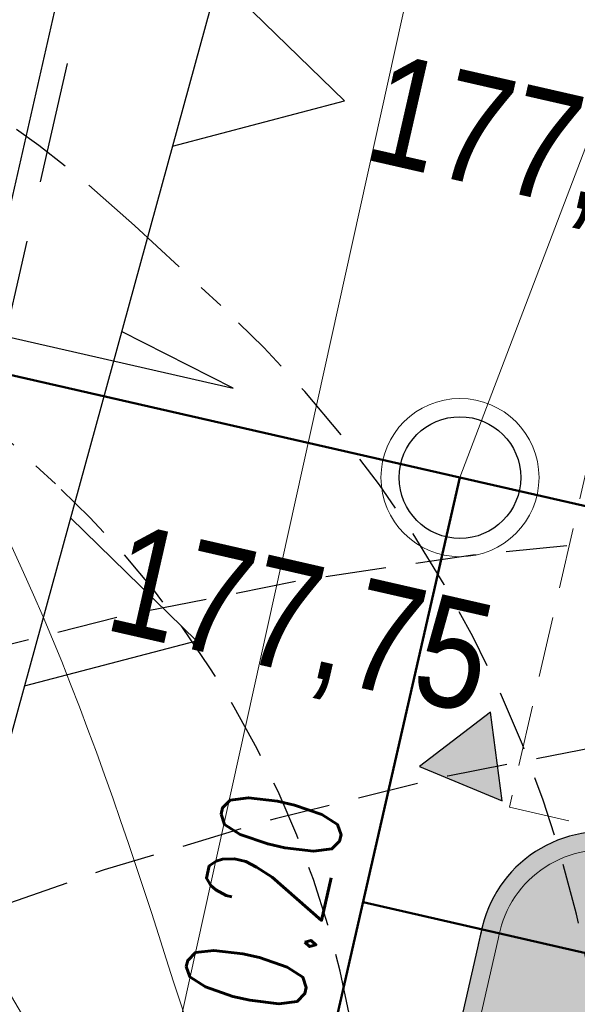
# Model space of a CAD drawing. Header units: metres. Extents: x 964 to 7125, y -212 to 9570.
# Tile 36 of 185: x 1673.92 to 1678.5, y 259.39 to 267.48. Entities that reach past the tile are written whole.
import ezdxf
from ezdxf import colors
from ezdxf.entities.mleader import LeaderData, LeaderLine
from ezdxf.enums import TextEntityAlignment as Align
from ezdxf.math import Vec2, Vec3

# ---------------------------------------------------------------- set-up
doc = ezdxf.new("R2010")
doc.units = ezdxf.units.M
for name, pattern in [('CIĄGłA', [0]), ('DASH', [0.75, 0.5, -0.25]), ('HIDDEN', [0.375, 0.25, -0.125]), ('HIDDENX2', [0.75, 0.5, -0.25])]:
    doc.linetypes.add(name, pattern=pattern)
for name, color, linetype, lineweight in [('_IE', 240, 'Continuous', 9), ('AGP1_HATCH', 7, 'Continuous', 5), ('AGP1_KRAWEZNIKI GRUBOŚCI', 7, 'Continuous', 15), ('AGP1_KRAWEZNIKI NOWE', 7, 'Continuous', 30), ('IS-KD-czysta', 92, 'Continuous', 50), ('IS-KD-czysta-studnie', 94, 'Continuous', 30), ('IS-KD-opis', 96, 'Continuous', 30), ('IS-KD-opis-rzedne', 96, 'Continuous', 30), ('LINIE PRZEKROJOWE', 7, 'Continuous', 9), ('MIEJCA PARKINGOWE', 7, 'Continuous', 9)]:
    doc.layers.add(name, color=color, linetype=linetype, lineweight=lineweight)
for name, color, linetype in [('AGP1_linie_nieprzekraczalne', 7, 'Continuous'), ('T_wiata', 251, 'Continuous'), ('ZP_strefy oddziaływania', 8, 'HIDDEN'), ('zz-odwodnienie', 5, 'Continuous')]:
    doc.layers.add(name, color=color, linetype=linetype)
doc.layers.add('IS-viewport', color=254, linetype='Continuous', lineweight=0, plot=False)
doc.styles.add('IS-0.6', font='simplex.shx', dxfattribs={"width": 0.6})
doc.styles.get("Standard").update_dxf_attribs({"font": 'arial.ttf'})

# ---------------------------------------------------------------- blocks, each defined once
blk = doc.blocks.new('PRZEKRÓJ TERENU OPIS PZT')
at = {"color": 251, "true_color": 0x636466}
blk.add_lwpolyline([(2712.743128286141, -19.58217211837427), (2800.1883275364, -19.29837133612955)], dxfattribs=at)
blk = doc.blocks.new('d_rzędna')
at = {"layer": 'zz-odwodnienie'}
blk.add_hatch(color=0, dxfattribs=at).paths.add_polyline_path([(0, 0), (0.3686594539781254, 0.6385369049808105), (-0.3686594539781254, 0.6385369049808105)])
at = {"layer": 'zz-odwodnienie', "color": 0}
for p, q in [((-0.3686594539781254, 0.6385369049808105), (0, 0)), ((0.3686594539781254, 0.6385369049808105), (-0.3686594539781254, 0.6385369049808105)), ((-0.3686594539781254, 0.6385369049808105), (0, 0)), ((0.3686594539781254, 0.6385369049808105), (-0.3686594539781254, 0.6385369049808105)), ((0, 0), (0.3686594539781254, 0.6385369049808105)), ((0, 0), (0.3686594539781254, 0.6385369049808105))]:
    blk.add_line(p, q, dxfattribs=at)
blk = doc.blocks.new('*U115')
at = {"color": 0, "linetype": 'Continuous', "lineweight": -2}
blk.add_lwpolyline([(-0.9081728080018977, 0.514997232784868), (1.041684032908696, 0.06995981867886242), (0.1223852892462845, 0.5362106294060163)], dxfattribs=at)
at = {"layer": 'IS-viewport'}
blk.add_line((-0.9749284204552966, 0.2225187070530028), (0.9749284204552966, -0.2225187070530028), dxfattribs=at)
at = {"color": 0, "linetype": 'Continuous', "lineweight": -2, "style": 'IS-0.6', "width": 0.6}
blk.add_attdef('OPIS-L', text='', height=0.9999999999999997, rotation=347.1429879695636, dxfattribs=at).set_placement((-1.395637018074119, 0.6262565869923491), align=Align.RIGHT)
blk.add_attdef('OPIS-P', (1.529148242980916, -0.04129953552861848), '', height=0.9999999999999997, rotation=347.1429879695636, dxfattribs=at)
blk.add_attdef('OPIS-POD', text='', height=0.9999999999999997, rotation=347.1429879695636, dxfattribs=at).set_placement((-0.06675561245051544, -0.2924785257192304), align=Align.TOP_CENTER)
blk = doc.blocks.new('*U131')
at = {"color": 0, "linetype": 'Continuous', "lineweight": -2}
blk.add_lwpolyline([(-0.06995979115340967, 1.041684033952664), (-0.5149972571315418, -0.9081727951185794), (-0.5362106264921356, 0.1223853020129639)], dxfattribs=at)
at = {"layer": 'IS-viewport'}
blk.add_line((-0.2225187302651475, -0.9749284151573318), (0.2225187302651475, 0.9749284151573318), dxfattribs=at)
at = {"color": 0, "linetype": 'Continuous', "lineweight": -2, "style": 'IS-0.6', "width": 0.6}
blk.add_attdef('OPIS-P', (0.04129957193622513, 1.529148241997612), '', height=0.9999999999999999, rotation=77.14298660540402, dxfattribs=at)
blk.add_attdef('OPIS-POD', text='', height=0.9999999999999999, rotation=77.14298660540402, dxfattribs=at).set_placement((0.2924785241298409, -0.06675561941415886), align=Align.TOP_CENTER)
blk.add_attdef('OPIS-L', text='', height=0.9999999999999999, rotation=77.14298660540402, dxfattribs=at).set_placement((-0.6262566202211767, -1.395637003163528), align=Align.RIGHT)
blk = doc.blocks.new('IS-opis-studni-P-0.6')
at = {"color": 0, "linetype": 'Continuous', "lineweight": 15, "transparency": 16777216}
blk.add_line((0, 0), (3.5, 0), dxfattribs=at)
at = {"color": 0, "linetype": 'Continuous', "lineweight": -2, "transparency": 16777216, "style": 'IS-0.6', "width": 0.6}
for p in [(1.75, 0.25), (1.75, -1.25), (1.75, -2.5)]:
    blk.add_attdef('000,00', text='', height=1, dxfattribs=at).set_placement(p, align=Align.CENTER)
blk.add_attdef('S0', text='', height=1.25, dxfattribs=at).set_placement((3.75, 0), align=Align.MIDDLE_LEFT)
blk = doc.blocks.new('_None', base_point=(2.5, 0))

msp = doc.modelspace()

# ---------------------------------------------------------------- leaders
at = {"layer": 'IS-KD-opis-rzedne', "color": 8}
ml = msp.add_multileader_block('Standard', dxfattribs=at)
ml.set_content('IS-opis-studni-P-0.6', color=8)
ml.set_attribute('S0', 'D13', width=0)
ml.set_attribute('000,00', '177,70', width=0)
ml.set_attribute('000,00', '176,40', width=0)
ml.set_attribute('000,00', '', width=0)
ml.set_leader_properties(linetype='Continuous', lineweight=9)
ml.set_arrow_properties(name='NONE')
ml.build(insert=Vec2(0, 0))
ml.multileader.update_dxf_attribs({"has_dogleg": 0, "text_left_attachment_type": 6, "text_right_attachment_type": 6, "dogleg_length": 0, "arrow_head_size": 5, "block_connection_type": 1})
ctx = ml.context
ctx.base_point, ctx.char_height, ctx.arrow_head_size, ctx.landing_gap_size, ctx.plane_origin = Vec3(1683.472070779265, 279.3100434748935), 20, 5, 5, Vec3(1683.760820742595, 260.6077173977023)
ctx.left_attachment, ctx.right_attachment, ctx.text_align_type, ctx.attachment_type = 6, 6, 2, 1
notes = []
notes.append((ctx, [(1, (1, 1, 0), (1683.472070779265, 279.3100434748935), (1, 0), 0, [(0, [(1677.539129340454, 263.7144860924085)], 0, [])])]))
ctx.block.insert = Vec3(1683.472070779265, 279.3100434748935)
for ctx, leaders in notes:
    for number, flags, end, landing, length, lines in leaders:
        leader = LeaderData()
        leader.index, (leader.has_last_leader_line, leader.has_dogleg_vector, leader.attachment_direction) = number, flags
        leader.last_leader_point, leader.dogleg_vector, leader.dogleg_length = Vec3(end), Vec3(landing), length
        for number, points, colour, breaks in lines:
            line = LeaderLine()
            line.index, line.vertices, line.color, line.breaks = number, Vec3.list(points), colors.encode_raw_color(colour), breaks
            leader.lines.append(line)
        ctx.leaders.append(leader)

# ---------------------------------------------------------------- next in the draw order: block references
at = {"layer": 'LINIE PRZEKROJOWE', "color": 8, "linetype": 'CIĄGłA', "lineweight": 5, "rotation": 77.33843703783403}
msp.add_blockref('PRZEKRÓJ TERENU OPIS PZT', (1049.121817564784, -2439.27793463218), dxfattribs=at)

# ---------------------------------------------------------------- next in the draw order: hatches: boundary and pattern name
at = {"layer": 'AGP1_HATCH', "transparency": 33554625}
h = msp.add_hatch(dxfattribs=at)
h.set_pattern_fill('GRASS', color=8, scale=0.02)
h.set_pattern_definition([(90, (-261.6057629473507, 0), (-0.3592102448, 0.3592102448), [0.09525, -0.6231704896]), (45, (-261.6057629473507, 0), (-0.3592102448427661, 0.3592102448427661), [0.09525, -0.41275]), (135, (-261.6057629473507, 0), (-0.3592102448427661, -0.3592102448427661), [0.09525, -0.41275])])
edge = h.paths.add_edge_path()
edge.add_line((1656.421609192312, 281.1750997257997), (1656.12732490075, 280.1037389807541))
edge.add_arc((1693.613011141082, 442.3996465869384), 166.5687194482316, 256.9943948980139, 258.1500133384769)
edge.add_line((1659.408129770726, 279.380738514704), (1659.687923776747, 279.3204852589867))
edge.add_line((1659.687923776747, 279.3204852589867), (1659.805812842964, 279.8679188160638))
edge.add_line((1659.805812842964, 279.8679188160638), (1661.428610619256, 279.5184515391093))
edge.add_line((1661.428610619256, 279.5184515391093), (1661.310721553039, 278.9710179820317))
edge.add_line((1661.310721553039, 278.9710179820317), (1671.858992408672, 276.6994623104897))
edge.add_line((1671.858992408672, 276.6994623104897), (1672.890124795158, 277.4314030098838))
edge.add_line((1672.890124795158, 277.4314030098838), (1656.421609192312, 281.1750997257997))
edge = h.paths.add_edge_path()
edge.add_line((1672.890124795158, 277.4314030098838), (1671.858992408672, 276.6994623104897))
edge.add_line((1671.858992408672, 276.6994623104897), (1700.067020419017, 270.6249021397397))
edge.add_arc((1697.571881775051, 261.9819229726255), 8.995932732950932, -9.899978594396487, 73.89711847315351, ccw=False)
edge.add_line((1706.433859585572, 260.4352636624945), (1699.674548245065, 230.8202579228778))
edge.add_line((1699.674548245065, 230.8202579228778), (1699.038714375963, 230.9653696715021))
edge.add_line((1699.038714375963, 230.9653696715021), (1697.659528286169, 224.9226379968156))
edge.add_line((1697.659528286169, 224.9226379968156), (1693.427565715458, 225.8885363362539))
edge.add_line((1693.427565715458, 225.8885363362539), (1694.802276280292, 231.9116583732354))
edge.add_line((1694.802276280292, 231.9116583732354), (1691.417076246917, 230.9890328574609))
edge.add_line((1691.417076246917, 230.9890328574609), (1687.619809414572, 231.8557167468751))
edge.add_line((1687.619809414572, 231.8557167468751), (1687.208875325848, 230.0552605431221))
edge.add_line((1687.208875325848, 230.0552605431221), (1682.488514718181, 231.1293036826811))
edge.add_line((1682.488514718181, 231.1293036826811), (1682.900170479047, 232.9329218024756))
edge.add_line((1682.900170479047, 232.9329218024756), (1676.827230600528, 234.319002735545))
edge.add_line((1676.827230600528, 234.319002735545), (1675.092447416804, 235.4907377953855))
edge.add_arc((1674.59275734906, 234.8031445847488), 0.8499850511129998, 53.99321822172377, 167.1431079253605)
edge.add_line((1673.764082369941, 234.992280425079), (1672.473484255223, 229.3376865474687))
edge.add_line((1672.473484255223, 229.3376865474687), (1668.330036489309, 230.2833823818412))
edge.add_line((1668.330036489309, 230.2833823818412), (1668.697188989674, 231.8920150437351))
edge.add_line((1668.697188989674, 231.8920150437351), (1649.540477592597, 236.2643211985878))
edge.add_line((1649.540477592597, 236.2643211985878), (1649.540154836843, 236.2643948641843))
edge.add_line((1649.540154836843, 236.2643948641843), (1649.974062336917, 238.1655061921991))
edge.add_line((1649.974062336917, 238.1655061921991), (1646.074028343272, 239.0556455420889))
edge.add_line((1646.074028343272, 239.0556455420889), (1646.786081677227, 242.1754179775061))
edge.add_line((1646.786081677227, 242.1754179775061), (1651.996839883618, 262.8037986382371))
edge.add_arc((1649.233634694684, 263.5017936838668), 2.849999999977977, 345.8234528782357, 357.692915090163)
edge.add_line((1652.081324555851, 263.3870659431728), (1652.175551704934, 265.7259047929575))
edge.add_line((1652.175551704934, 265.7259047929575), (1643.651609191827, 234.6850997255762))
edge.add_line((1643.651609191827, 234.6850997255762), (1698.061609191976, 222.3150997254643))
edge.add_line((1698.061609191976, 222.3150997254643), (1709.121609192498, 269.1950997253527))
edge.add_line((1709.121609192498, 269.1950997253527), (1672.890124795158, 277.4314030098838))
at = {"layer": 'AGP1_HATCH', "transparency": 33554477}
h = msp.add_hatch(color=8, dxfattribs=at)
h.dxf.hatch_style = 1
h.paths.add_polyline_path([(1681.679460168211, 259.3846310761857), (1697.034582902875, 255.8799613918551), (1694.241082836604, 243.6407100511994), (1678.885967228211, 247.1454113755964)], flags=16)
edge = h.paths.add_edge_path(flags=16)
edge.add_line((1685.185346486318, 266.4311739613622), (1685.040709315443, 265.797470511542))
edge.add_line((1685.040709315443, 265.797470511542), (1679.483617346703, 267.0658272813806))
edge.add_line((1679.483617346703, 267.0658272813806), (1679.628254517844, 267.6995307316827))
edge.add_arc((1680.456943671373, 267.5103898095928), 0.8500000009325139, 77.14298656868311, 167.1429865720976, ccw=False)
edge.add_line((1680.646084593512, 268.3390789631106), (1684.545798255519, 267.449004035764))
edge.add_arc((1684.356657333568, 266.62031488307), 0.8500000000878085, -12.857013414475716, 77.14298656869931, ccw=False)
edge = h.paths.add_edge_path()
edge.add_line((1698.17639700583, 256.3886637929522), (1688.505109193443, 258.5960247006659))
edge.add_line((1688.505109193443, 258.5960247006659), (1688.983524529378, 260.6921210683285))
edge.add_line((1688.983524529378, 260.6921210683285), (1693.438948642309, 259.675210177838))
edge.add_line((1693.438948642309, 259.675210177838), (1694.663688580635, 265.0732275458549))
edge.add_arc((1694.414363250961, 264.1511328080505), 0.9552077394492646, 74.86959213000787, 168.3871311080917)
edge.add_line((1693.478708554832, 264.3434141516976), (1692.630909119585, 260.6289252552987))
edge.add_line((1692.630909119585, 260.6289252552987), (1684.441510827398, 262.4980825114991))
edge.add_line((1684.441510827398, 262.4980825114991), (1685.331585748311, 266.3977961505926))
edge.add_arc((1684.356657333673, 266.6203148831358), 1.000000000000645, 347.1429865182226, 437.1429865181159)
edge.add_line((1684.579176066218, 267.5952432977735), (1680.679462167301, 268.4853182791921))
edge.add_arc((1680.456943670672, 267.5103898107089), 1.000000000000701, 77.1430003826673, 167.1429865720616)
edge.add_line((1679.482015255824, 267.732908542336), (1679.304000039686, 266.9529658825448))
edge.add_line((1679.304000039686, 266.9529658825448), (1684.178626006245, 265.8403759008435))
edge.add_line((1684.178626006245, 265.8403759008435), (1682.821279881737, 259.8933084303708))
edge.add_line((1682.821279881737, 259.8933084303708), (1678.937735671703, 260.7796816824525))
edge.add_arc((1678.715134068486, 259.7827054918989), 1.021524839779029, 77.41362849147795, 166.3037866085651)
edge.add_line((1677.72265652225, 260.0245759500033), (1675.690284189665, 251.1200781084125))
edge.add_arc((1679.595507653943, 250.0981039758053), 4.03673152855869, 165.3349000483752, 256.6501541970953)
edge.add_line((1678.663441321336, 246.1704515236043), (1693.05116376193, 242.886582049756))
edge.add_arc((1693.490240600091, 244.8367181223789), 1.998954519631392, 257.3113330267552, 345.5301534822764)
edge.add_line((1695.425786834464, 244.3372384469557), (1698.17639700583, 256.3886637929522))

# ---------------------------------------------------------------- next in the draw order: linework, layer by layer
at = {"color": 8, "linetype": 'HIDDENX2', "lineweight": 30, "ltscale": 2}
msp.add_lwpolyline([(1659.331947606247, 246.4326306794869), (1665.227812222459, 272.2684349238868), (1674.977102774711, 270.0432741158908), (1669.07993956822, 244.2077662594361), (1659.331947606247, 246.4326306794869)], dxfattribs=at)
at = {"layer": '_IE', "color": 8}
for points in [[(1662.191739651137, 279.2750989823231), (1661.444898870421, 276.7945206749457), (1672.128050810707, 265.8381957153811), (1677.324017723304, 254.2817948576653), (1678.219604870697, 252.9615162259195)], [(1678.409112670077, 253.7918127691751), (1669.595386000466, 264.3734587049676), (1663.658176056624, 270.0956674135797), (1660.448538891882, 270.7069210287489), (1659.51267900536, 270.052182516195, 8.674231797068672e-07)], [(1678.385711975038, 253.6892865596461), (1675.112765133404, 256.9529654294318), (1666.696358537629, 266.8729670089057), (1663.388101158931, 269.2220493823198), (1662.631953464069, 269.3379364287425, 8.674231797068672e-07)], [(1678.200420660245, 252.8774638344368), (1671.348018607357, 260.5229693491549), (1667.507150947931, 265.5100764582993), (1667.716697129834, 267.6454364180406)], [(1678.331964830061, 253.4538024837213), (1664.519975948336, 258.1389441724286), (1658.299977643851, 263.1737031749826, 8.674231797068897e-07), (1658.080382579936, 263.8073809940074)], [(1678.356648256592, 253.5619487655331), (1668.935109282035, 259.5406560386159), (1665.220020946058, 261.9274347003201), (1661.200177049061, 263.0954102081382)], [(1665.889870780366, 259.6510306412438), (1666.114311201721, 258.55221306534), (1673.091937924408, 254.2116455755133), (1678.169395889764, 252.7415340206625)]]:
    msp.add_spline(points, degree=3, dxfattribs=at)
at = {"layer": '_IE', "color": 8, "linetype": 'CIĄGłA', "lineweight": 0}
for points in [[(1678.027309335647, 252.1190056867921), (1674.555637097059, 256.8277869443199), (1668.309111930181, 263.0004748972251), (1667.351180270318, 265.349095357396), (1667.657879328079, 267.7000624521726)], [(1678.043758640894, 252.1910755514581), (1670.968137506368, 264.084289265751), (1669.261025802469, 266.6548165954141)], [(1666.41238137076, 259.9846083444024), (1666.99914389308, 259.8973575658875), (1670.65666325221, 257.8357658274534), (1677.991459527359, 251.9619357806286)]]:
    msp.add_spline(points, degree=3, dxfattribs=at)
at = {"layer": 'AGP1_KRAWEZNIKI GRUBOŚCI', "color": 8}
msp.add_lwpolyline([(1684.324881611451, 265.8069943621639), (1682.934139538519, 259.7136917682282), (1678.910928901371, 260.6319537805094, 0.4238907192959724), (1677.85943432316, 259.9497425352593), (1677.853060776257, 259.9218179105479), (1675.835990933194, 251.0843671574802, 0.4211120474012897), (1678.697450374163, 246.3165467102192), (1693.084322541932, 243.0328713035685, 0.4047774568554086), (1695.280026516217, 244.3727146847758), (1697.996780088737, 256.2758019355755), (1688.325492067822, 258.4831630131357), (1688.870557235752, 260.8717622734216), (1693.325981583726, 259.8548513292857), (1694.48922288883, 264.9509096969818, 0.3754874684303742), (1693.625102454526, 264.3107138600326), (1692.743770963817, 260.4493080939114), (1688.941549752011, 261.3171312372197)], format="xyb", dxfattribs=at)
at = {"layer": 'AGP1_KRAWEZNIKI NOWE', "color": 8, "linetype": 'CIĄGłA'}
for p, q in [((1677.722656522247, 260.0245759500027), (1677.682698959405, 259.8495086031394)), ((1677.712698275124, 259.9809437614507), (1677.688869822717, 259.876543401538)), ((1677.682698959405, 259.8495086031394), (1675.690284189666, 251.120078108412))]:
    msp.add_line(p, q, dxfattribs=at)
msp.add_arc((1678.71523675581, 259.7821330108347), 1.02206121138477, 77.04073791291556, 168.7833493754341, dxfattribs=at)
at = {"layer": 'AGP1_linie_nieprzekraczalne', "color": 8, "ltscale": 0.05}
for points in [[(1676.392238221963, 270.8746789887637), (1675.175391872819, 266.4389505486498), (1676.590085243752, 266.809354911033), (1675.554217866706, 267.8198719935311)], [(1676.392238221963, 270.8746789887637), (1675.175391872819, 266.4389505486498), (1676.590085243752, 266.809354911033), (1675.554217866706, 267.8198719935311)], [(1675.175391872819, 266.4389505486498), (1673.958545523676, 262.0032221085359), (1675.373238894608, 262.3736264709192), (1674.337371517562, 263.3841435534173)], [(1675.175391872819, 266.4389505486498), (1673.958545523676, 262.0032221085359), (1675.373238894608, 262.3736264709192), (1674.337371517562, 263.3841435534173)], [(1673.958545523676, 262.0032221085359), (1672.741699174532, 257.5674936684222), (1674.156392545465, 257.9378980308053), (1673.120525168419, 258.9484151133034)], [(1673.958545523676, 262.0032221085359), (1672.741699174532, 257.5674936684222), (1674.156392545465, 257.9378980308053), (1673.120525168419, 258.9484151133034)]]:
    msp.add_lwpolyline(points, dxfattribs=at)
at = {"layer": 'IS-KD-czysta', "color": 8, "ltscale": 2}
for p, q in [((1677.539129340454, 263.7144860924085), (1669.783803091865, 265.4845700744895)), ((1677.539129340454, 263.7144860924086), (1674.667022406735, 251.1308323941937)), ((1695.156086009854, 259.6935730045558), (1677.539129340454, 263.7144860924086)), ((1676.742512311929, 260.2242425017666), (1681.553784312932, 259.1261124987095))]:
    msp.add_line(p, q, dxfattribs=at)
at = {"layer": 'IS-KD-czysta-studnie', "color": 8, "lineweight": 9}
msp.add_circle((1677.539129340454, 263.7144860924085), 0.65, dxfattribs=at)
at = {"layer": 'IS-KD-czysta-studnie', "color": 8}
msp.add_circle((1677.539129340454, 263.7144860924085), 0.5, dxfattribs=at)
at = {"layer": 'MIEJCA PARKINGOWE', "color": 8, "linetype": 'DASH', "lineweight": 0}
for points in [[(1682.821263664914, 259.8933121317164), (1684.178644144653, 265.8403717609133), (1679.304005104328, 266.9529787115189), (1677.946624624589, 261.005919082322)], [(1677.946624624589, 261.005919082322), (1682.821263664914, 259.8933121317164)]]:
    msp.add_lwpolyline(points, dxfattribs=at)
at = {"layer": 'T_wiata', "color": 8}
msp.add_line((1674.739265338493, 269.892527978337), (1668.937063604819, 244.4708369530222), dxfattribs=at)
at = {"layer": 'ZP_strefy oddziaływania', "color": 8, "ltscale": 2}
for points in [[(1660.321802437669, 264.8110650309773), (1660.729691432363, 265.2510952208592, -0.414213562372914), (1674.861677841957, 265.7867818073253), (1675.571088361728, 265.1291888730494, -0.4142135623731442), (1676.106774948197, 250.9972024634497), (1675.698885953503, 250.5571722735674, -0.4142135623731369), (1661.566899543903, 250.0214856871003), (1660.857489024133, 250.6790786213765, -0.4142135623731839)], [(1661.788569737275, 263.4514350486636), (1662.196458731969, 263.8914652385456, -0.4142135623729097), (1673.502047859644, 264.3200145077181), (1674.211458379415, 263.6624215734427, -0.4142135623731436), (1674.64000764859, 252.3568324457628), (1674.232118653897, 251.916802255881, -0.4142135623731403), (1662.926529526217, 251.4882529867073), (1662.217119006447, 252.1458459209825, -0.4142135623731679)], [(1717.150832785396, 222.9354654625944), (1717.607088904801, 224.9073697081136, 0.414213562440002), (1695.141948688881, 260.8978889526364), (1688.103877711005, 262.52634680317, 0.4142135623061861), (1652.113358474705, 240.0612065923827), (1651.657102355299, 238.0893023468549, 0.4142135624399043), (1674.12224257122, 202.0987831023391), (1681.160313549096, 200.4703252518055, 0.4142135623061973)]]:
    msp.add_lwpolyline(points, format="xyb", close=True, dxfattribs=at)
at = {"layer": 'ZP_strefy oddziaływania', "color": 8, "ltscale": 2, "elevation": -5.00880708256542e-06}
msp.add_lwpolyline([(1692.136947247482, 260.8568644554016), (1690.577061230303, 261.2128910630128, 0.4142135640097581), (1654.653694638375, 238.6405242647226), (1654.509058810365, 238.006820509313, 0.4142135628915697), (1677.081425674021, 202.0834540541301), (1678.641311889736, 201.7274273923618, 0.4142135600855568), (1714.564678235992, 224.2997940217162), (1714.709314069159, 224.9334977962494, 0.4142135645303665)], format="xyb", close=True, dxfattribs=at)

# ---------------------------------------------------------------- next in the draw order: block references
at = {"layer": 'IS-KD-opis', "color": 8}
ref = msp.add_blockref('*U115', (1674.632042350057, 264.3780027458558), dxfattribs=at)
ref.add_attrib('OPIS-L', '0.16', dxfattribs={"layer": '0', "color": 0, "linetype": 'Continuous', "lineweight": -2, "height": 0.9999999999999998, "rotation": 347.1429879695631, "style": 'IS-0.6', "width": 0.5999999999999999}).set_placement((1673.236405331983, 265.0042593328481), align=Align.RIGHT)
ref = msp.add_blockref('*U131', (1676.170671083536, 257.7188162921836), dxfattribs=at)
ref.add_attrib('OPIS-P', '0.20', (1676.211970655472, 259.2479645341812), dxfattribs={"layer": '0', "color": 0, "linetype": 'Continuous', "lineweight": -2, "height": 1, "rotation": 77.14298660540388, "style": 'IS-0.6', "width": 0.5999999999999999})
ref.add_attrib('OPIS-L', '0.5%', dxfattribs={"layer": '0', "color": 0, "linetype": 'Continuous', "lineweight": -2, "height": 1, "rotation": 77.14298660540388, "style": 'IS-0.6', "width": 0.5999999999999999}).set_placement((1675.544414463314, 256.3231792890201), align=Align.RIGHT)
at = {"layer": 'zz-odwodnienie', "color": 8, "rotation": 37.46258894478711}
msp.add_blockref('d_rzędna', (1677.885996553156, 261.0566792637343), dxfattribs=at)

# ---------------------------------------------------------------- next in the draw order: texts
at = {"layer": 'zz-odwodnienie', "color": 8, "char_height": 0.9, "width": 5.784085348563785, "attachment_point": 1}
for s, insert, rotation in [('{\\fArial Narrow|b0|i0|c238|p34;177,57}', (1672.186624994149, 266.588090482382), 74.12952745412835), ('{\\fArial Narrow|b0|i0|c238|p34;177,67}', (1676.930269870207, 267.2135408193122), 347.14298656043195), ('{\\fArial Narrow|b0|i0|c238|p34;177,75}', (1674.796887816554, 263.3483859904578), 347.14298656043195)]:
    msp.add_mtext(s, dxfattribs=dict(at, insert=insert, rotation=rotation))

doc.saveas('drawing.dxf')
